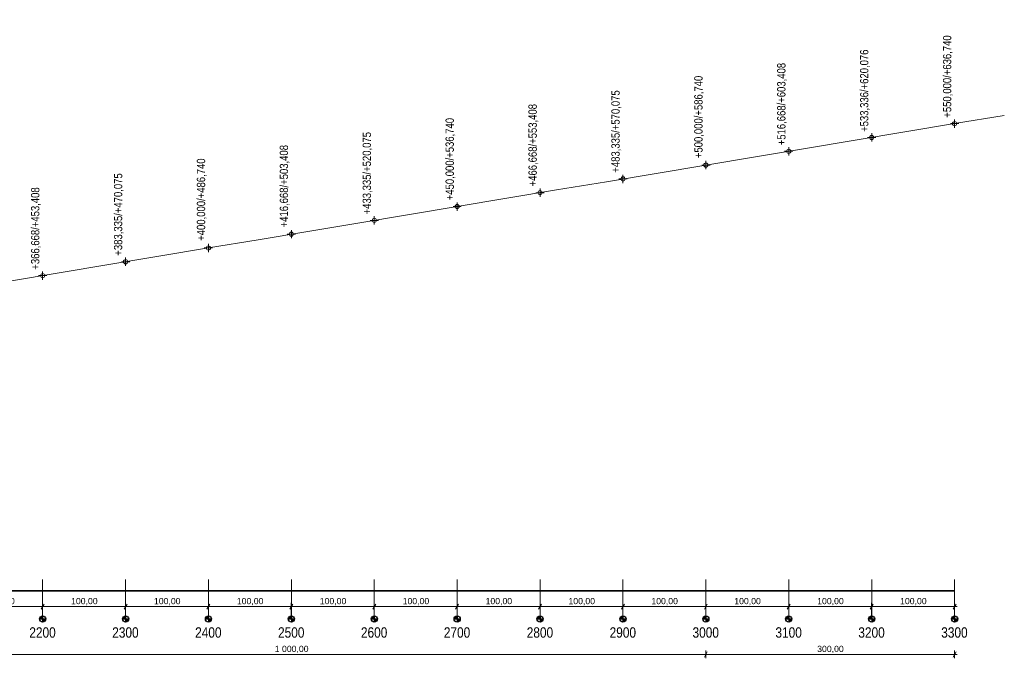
# Model space of a CAD drawing. Header units: metres. Extents: x -3374 to 8479, y -95 to 676.
# Tile 6 of 7: x 2191 to 3379, y -95 to 675. Entities that reach past the tile are written whole.
import ezdxf

# ---------------------------------------------------------------- set-up
doc = ezdxf.new("R2010")
doc.units = ezdxf.units.M
doc.header["$MEASUREMENT"] = 0
for name, color, linetype, lineweight in [('706-L Płaszczyzny podejścia 3D dla 3_3 km2', 4, 'Continuous', 20), ('727-L Wymiary opisy dla przekroju 1_50001', 7, 'Continuous', 13), ('727-L Wymiary opisy dla przekroju 1_500085', 1, 'Continuous', 25), ('730-L Profil terenu 2D223', 35, 'Continuous', 35)]:
    doc.layers.add(name, color=color, linetype=linetype, lineweight=lineweight)
doc.layers.add('727-L Wymiary opisy dla przekroju 1_5000', color=7, linetype='Continuous')
doc.styles.add('STYL_AUTOMATYCZNY_1', font='arial.ttf')
doc.styles.add('STYL_AUTOMATYCZNY_2', font='ARIALN.TTF')
doc.linetypes.add('Krawędź trawnika', pattern='A,0,[1,88_A.SC.03 Profile podejścia 1_50001.Shx,S=1.190476,R=0,X=0,Y=26.220759],-150,0', length=150)
doc.dimstyles.new('STYL_AUTOMATYCZNY__1', dxfattribs={"dimtxt": 7.5, "dimasz": 4.75, "dimexe": 0.18, "dimexo": 0.3, "dimgap": 0, "dimtad": 1, "dimtih": 1, "dimtoh": 1, "dimzin": 0, "dimdsep": 46, "dimtxsty": 'STYL_AUTOMATYCZNY_1', "dimblk": 'ARROWHEAD_2', "dimblk1": 'ARROWHEAD_2', "dimblk2": 'ARROWHEAD_2', "dimcen": 0.09, "dimclrd": 7, "dimclre": 7, "dimclrt": 1, "dimazin": 0, "dimtfac": 1, "dimtdec": 4, "dimtmove": 0, "dimatfit": 3, "dimfxl": 1, "dimtolj": 1, "dimtzin": 0, "dimarcsym": 0})
doc.dimstyles.new('STYL_AUTOMATYCZNY__2', dxfattribs={"dimtxt": 7.5, "dimasz": 4.75, "dimexe": 0.18, "dimexo": 0.0625, "dimgap": 0, "dimtad": 1, "dimtih": 1, "dimtoh": 1, "dimzin": 0, "dimdsep": 46, "dimtxsty": 'STYL_AUTOMATYCZNY_1', "dimblk": 'ARROWHEAD_2', "dimblk1": 'ARROWHEAD_2', "dimblk2": 'ARROWHEAD_2', "dimcen": 0.09, "dimse1": 1, "dimse2": 1, "dimclrd": 7, "dimclre": 7, "dimclrt": 1, "dimazin": 0, "dimtfac": 1, "dimtdec": 4, "dimtmove": 0, "dimatfit": 3, "dimfxl": 1, "dimtolj": 1, "dimtzin": 0, "dimarcsym": 0})

# ---------------------------------------------------------------- blocks, each defined once
blk = doc.blocks.new('*D57')
at = {"layer": '727-L Wymiary opisy dla przekroju 1_50001', "color": 7, "linetype": 'Continuous', "lineweight": 13}
for p, q in [((2120.8, -29.6), (2117.2, -35.8)), ((2119, -47.3), (2119, -28)), ((2119, -32.7), (2219, -32.7)), ((2220.8, -29.6), (2217.2, -35.8)), ((2219, -47.3), (2219, -28))]:
    blk.add_line(p, q, dxfattribs=at)
at = {"layer": '727-L Wymiary opisy dla przekroju 1_500085', "color": 1, "lineweight": 25, "insert": (2153.3, -31.2), "char_height": 7.5, "attachment_point": 7, "style": 'STYL_AUTOMATYCZNY_1'}
blk.add_mtext('\\A1;{\\pql;\\fArial|b0|i0|c238|p0;\\W1.000000;100,00}', dxfattribs=at)
blk = doc.blocks.new('ARROWHEAD_2')
at = {"color": 0, "linetype": 'Continuous', "lineweight": 0}
for p, q in [((0, 0), (-1, 0)), ((-0.38, -0.66), (0.38, 0.66))]:
    blk.add_line(p, q, dxfattribs=at)
blk = doc.blocks.new('*D58')
at = {"layer": '727-L Wymiary opisy dla przekroju 1_50001', "color": 7, "linetype": 'Continuous', "lineweight": 13}
for p, q in [((2220.8, -29.6), (2217.2, -35.8)), ((2219, -47.3), (2219, -28)), ((2219, -32.7), (2319, -32.7)), ((2320.8, -29.6), (2317.2, -35.8)), ((2319, -47.3), (2319, -28))]:
    blk.add_line(p, q, dxfattribs=at)
at = {"layer": '727-L Wymiary opisy dla przekroju 1_500085', "color": 1, "lineweight": 25, "insert": (2253.3, -31.2), "char_height": 7.5, "attachment_point": 7, "style": 'STYL_AUTOMATYCZNY_1'}
blk.add_mtext('\\A1;{\\pql;\\fArial|b0|i0|c238|p0;\\W1.000000;100,00}', dxfattribs=at)
blk = doc.blocks.new('*D59')
at = {"layer": '727-L Wymiary opisy dla przekroju 1_50001', "color": 7, "linetype": 'Continuous', "lineweight": 13}
for p, q in [((2320.8, -29.6), (2317.2, -35.8)), ((2319, -47.3), (2319, -28)), ((2319, -32.7), (2419, -32.7)), ((2420.8, -29.6), (2417.2, -35.8)), ((2419, -47.3), (2419, -28))]:
    blk.add_line(p, q, dxfattribs=at)
at = {"layer": '727-L Wymiary opisy dla przekroju 1_500085', "color": 1, "lineweight": 25, "insert": (2353.3, -31.2), "char_height": 7.5, "attachment_point": 7, "style": 'STYL_AUTOMATYCZNY_1'}
blk.add_mtext('\\A1;{\\pql;\\fArial|b0|i0|c238|p0;\\W1.000000;100,00}', dxfattribs=at)
blk = doc.blocks.new('*D60')
at = {"layer": '727-L Wymiary opisy dla przekroju 1_50001', "color": 7, "linetype": 'Continuous', "lineweight": 13}
for p, q in [((2420.8, -29.6), (2417.2, -35.8)), ((2419, -47.3), (2419, -28)), ((2419, -32.7), (2519, -32.7)), ((2520.8, -29.6), (2517.2, -35.8)), ((2519, -47.3), (2519, -28))]:
    blk.add_line(p, q, dxfattribs=at)
at = {"layer": '727-L Wymiary opisy dla przekroju 1_500085', "color": 1, "lineweight": 25, "insert": (2453.3, -31.2), "char_height": 7.5, "attachment_point": 7, "style": 'STYL_AUTOMATYCZNY_1'}
blk.add_mtext('\\A1;{\\pql;\\fArial|b0|i0|c238|p0;\\W1.000000;100,00}', dxfattribs=at)
blk = doc.blocks.new('*D61')
at = {"layer": '727-L Wymiary opisy dla przekroju 1_50001', "color": 7, "linetype": 'Continuous', "lineweight": 13}
for p, q in [((2520.8, -29.6), (2517.2, -35.8)), ((2519, -47.3), (2519, -28)), ((2519, -32.7), (2619, -32.7)), ((2620.8, -29.6), (2617.2, -35.8)), ((2619, -47.3), (2619, -28))]:
    blk.add_line(p, q, dxfattribs=at)
at = {"layer": '727-L Wymiary opisy dla przekroju 1_500085', "color": 1, "lineweight": 25, "insert": (2553.3, -31.2), "char_height": 7.5, "attachment_point": 7, "style": 'STYL_AUTOMATYCZNY_1'}
blk.add_mtext('\\A1;{\\pql;\\fArial|b0|i0|c238|p0;\\W1.000000;100,00}', dxfattribs=at)
blk = doc.blocks.new('*D62')
at = {"layer": '727-L Wymiary opisy dla przekroju 1_50001', "color": 7, "linetype": 'Continuous', "lineweight": 13}
for p, q in [((2620.8, -29.6), (2617.2, -35.8)), ((2619, -47.3), (2619, -28)), ((2619, -32.7), (2719, -32.7)), ((2720.8, -29.6), (2717.2, -35.8)), ((2719, -47.3), (2719, -28))]:
    blk.add_line(p, q, dxfattribs=at)
at = {"layer": '727-L Wymiary opisy dla przekroju 1_500085', "color": 1, "lineweight": 25, "insert": (2653.3, -31.2), "char_height": 7.5, "attachment_point": 7, "style": 'STYL_AUTOMATYCZNY_1'}
blk.add_mtext('\\A1;{\\pql;\\fArial|b0|i0|c238|p0;\\W1.000000;100,00}', dxfattribs=at)
blk = doc.blocks.new('*D63')
at = {"layer": '727-L Wymiary opisy dla przekroju 1_50001', "color": 7, "linetype": 'Continuous', "lineweight": 13}
for p, q in [((2720.8, -29.6), (2717.2, -35.8)), ((2719, -47.3), (2719, -28)), ((2719, -32.7), (2819, -32.7)), ((2820.8, -29.6), (2817.2, -35.8)), ((2819, -47.3), (2819, -28))]:
    blk.add_line(p, q, dxfattribs=at)
at = {"layer": '727-L Wymiary opisy dla przekroju 1_500085', "color": 1, "lineweight": 25, "insert": (2753.3, -31.2), "char_height": 7.5, "attachment_point": 7, "style": 'STYL_AUTOMATYCZNY_1'}
blk.add_mtext('\\A1;{\\pql;\\fArial|b0|i0|c238|p0;\\W1.000000;100,00}', dxfattribs=at)
blk = doc.blocks.new('*D64')
at = {"layer": '727-L Wymiary opisy dla przekroju 1_50001', "color": 7, "linetype": 'Continuous', "lineweight": 13}
for p, q in [((2820.8, -29.6), (2817.2, -35.8)), ((2819, -47.3), (2819, -28)), ((2819, -32.7), (2919, -32.7)), ((2920.8, -29.6), (2917.2, -35.8)), ((2919, -47.3), (2919, -28))]:
    blk.add_line(p, q, dxfattribs=at)
at = {"layer": '727-L Wymiary opisy dla przekroju 1_500085', "color": 1, "lineweight": 25, "insert": (2853.3, -31.2), "char_height": 7.5, "attachment_point": 7, "style": 'STYL_AUTOMATYCZNY_1'}
blk.add_mtext('\\A1;{\\pql;\\fArial|b0|i0|c238|p0;\\W1.000000;100,00}', dxfattribs=at)
blk = doc.blocks.new('*D65')
at = {"layer": '727-L Wymiary opisy dla przekroju 1_50001', "color": 7, "linetype": 'Continuous', "lineweight": 13}
for p, q in [((2920.8, -29.6), (2917.2, -35.8)), ((2919, -47.3), (2919, -28)), ((2919, -32.7), (3019, -32.7)), ((3020.8, -29.6), (3017.2, -35.8)), ((3019, -47.3), (3019, -28))]:
    blk.add_line(p, q, dxfattribs=at)
at = {"layer": '727-L Wymiary opisy dla przekroju 1_500085', "color": 1, "lineweight": 25, "insert": (2953.3, -31.2), "char_height": 7.5, "attachment_point": 7, "style": 'STYL_AUTOMATYCZNY_1'}
blk.add_mtext('\\A1;{\\pql;\\fArial|b0|i0|c238|p0;\\W1.000000;100,00}', dxfattribs=at)
blk = doc.blocks.new('*D66')
at = {"layer": '727-L Wymiary opisy dla przekroju 1_50001', "color": 7, "linetype": 'Continuous', "lineweight": 13}
for p, q in [((3020.8, -29.6), (3017.2, -35.8)), ((3019, -47.3), (3019, -28)), ((3019, -32.7), (3119, -32.7)), ((3120.8, -29.6), (3117.2, -35.8)), ((3119, -47.3), (3119, -28))]:
    blk.add_line(p, q, dxfattribs=at)
at = {"layer": '727-L Wymiary opisy dla przekroju 1_500085', "color": 1, "lineweight": 25, "insert": (3053.3, -31.2), "char_height": 7.5, "attachment_point": 7, "style": 'STYL_AUTOMATYCZNY_1'}
blk.add_mtext('\\A1;{\\pql;\\fArial|b0|i0|c238|p0;\\W1.000000;100,00}', dxfattribs=at)
blk = doc.blocks.new('*D67')
at = {"layer": '727-L Wymiary opisy dla przekroju 1_50001', "color": 7, "linetype": 'Continuous', "lineweight": 13}
for p, q in [((3120.8, -29.6), (3117.2, -35.8)), ((3119, -47.3), (3119, -28)), ((3119, -32.7), (3219, -32.7)), ((3220.8, -29.6), (3217.2, -35.8)), ((3219, -47.3), (3219, -28))]:
    blk.add_line(p, q, dxfattribs=at)
at = {"layer": '727-L Wymiary opisy dla przekroju 1_500085', "color": 1, "lineweight": 25, "insert": (3153.3, -31.2), "char_height": 7.5, "attachment_point": 7, "style": 'STYL_AUTOMATYCZNY_1'}
blk.add_mtext('\\A1;{\\pql;\\fArial|b0|i0|c238|p0;\\W1.000000;100,00}', dxfattribs=at)
blk = doc.blocks.new('*D68')
at = {"layer": '727-L Wymiary opisy dla przekroju 1_50001', "color": 7, "linetype": 'Continuous', "lineweight": 13}
for p, q in [((3220.8, -29.6), (3217.2, -35.8)), ((3219, -47.3), (3219, -28)), ((3219, -32.7), (3319, -32.7)), ((3317.2, -35.8), (3320.8, -29.6)), ((3319, -47.3), (3319, -28)), ((3319, -32.7), (3322.1, -32.7))]:
    blk.add_line(p, q, dxfattribs=at)
at = {"layer": '727-L Wymiary opisy dla przekroju 1_500085', "color": 1, "lineweight": 25, "insert": (3253.3, -31.2), "char_height": 7.5, "attachment_point": 7, "style": 'STYL_AUTOMATYCZNY_1'}
blk.add_mtext('\\A1;{\\pql;\\fArial|b0|i0|c238|p0;\\W1.000000;100,00}', dxfattribs=at)
blk = doc.blocks.new('*D71')
at = {"layer": '727-L Wymiary opisy dla przekroju 1_50001', "color": 7, "linetype": 'Continuous', "lineweight": 13}
for p, q in [((2020.8, -87.3), (2017.2, -93.6)), ((2019, -95.1), (2019, -85.7)), ((2019, -90.4), (3019, -90.4)), ((3020.8, -87.3), (3017.2, -93.6)), ((3019, -95.1), (3019, -85.7))]:
    blk.add_line(p, q, dxfattribs=at)
at = {"layer": '727-L Wymiary opisy dla przekroju 1_500085', "color": 1, "lineweight": 25, "insert": (2499, -88.9), "char_height": 7.5, "attachment_point": 7, "style": 'STYL_AUTOMATYCZNY_1'}
blk.add_mtext('\\A1;{\\pql;\\fArial|b0|i0|c238|p0;\\W1.000000;1\xa0000,00}', dxfattribs=at)
blk = doc.blocks.new('*D72')
at = {"layer": '727-L Wymiary opisy dla przekroju 1_50001', "color": 7, "linetype": 'Continuous', "lineweight": 13}
for p, q in [((3020.8, -87.3), (3017.2, -93.6)), ((3019, -95.1), (3019, -85.7)), ((3019, -90.4), (3319, -90.4)), ((3317.2, -93.6), (3320.8, -87.3)), ((3319, -95.1), (3319, -85.7)), ((3319, -90.4), (3322.1, -90.4))]:
    blk.add_line(p, q, dxfattribs=at)
at = {"layer": '727-L Wymiary opisy dla przekroju 1_500085', "color": 1, "lineweight": 25, "insert": (3153.3, -88.9), "char_height": 7.5, "attachment_point": 7, "style": 'STYL_AUTOMATYCZNY_1'}
blk.add_mtext('\\A1;{\\pql;\\fArial|b0|i0|c238|p0;\\W1.000000;300,00}', dxfattribs=at)

msp = doc.modelspace()

# ---------------------------------------------------------------- hatches: boundary and pattern name
at = {"layer": '727-L Wymiary opisy dla przekroju 1_500085', "linetype": 'Continuous', "lineweight": 25}
for points in [[(2219.045, -47.622), (2219.045, -43.872), (2217.61, -44.158), (2216.394, -44.971), (2215.581, -46.187), (2215.295, -47.622)], [(2319.045, -47.622), (2319.045, -43.872), (2317.61, -44.158), (2316.394, -44.971), (2315.581, -46.187), (2315.295, -47.622)], [(2419.045, -47.622), (2419.045, -43.872), (2417.61, -44.158), (2416.394, -44.971), (2415.581, -46.187), (2415.295, -47.622)], [(2519.045, -47.622), (2519.045, -43.872), (2517.61, -44.158), (2516.394, -44.971), (2515.581, -46.187), (2515.295, -47.622)], [(2619.045, -47.622), (2619.045, -43.872), (2617.61, -44.158), (2616.394, -44.971), (2615.581, -46.187), (2615.295, -47.622)], [(2719.045, -47.622), (2719.045, -43.872), (2717.61, -44.158), (2716.394, -44.971), (2715.581, -46.187), (2715.295, -47.622)], [(2819.045, -47.622), (2819.045, -43.872), (2817.61, -44.158), (2816.394, -44.971), (2815.581, -46.187), (2815.295, -47.622)], [(2919.045, -47.622), (2919.045, -43.872), (2917.61, -44.158), (2916.394, -44.971), (2915.581, -46.187), (2915.295, -47.622)], [(3019.045, -47.622), (3019.045, -43.872), (3017.61, -44.158), (3016.394, -44.971), (3015.581, -46.187), (3015.295, -47.622)], [(3119.045, -47.622), (3119.045, -43.872), (3117.61, -44.158), (3116.394, -44.971), (3115.581, -46.187), (3115.295, -47.622)], [(3219.045, -47.622), (3219.045, -43.872), (3217.61, -44.158), (3216.394, -44.971), (3215.581, -46.187), (3215.295, -47.622)], [(3319.045, -47.622), (3319.045, -43.872), (3317.61, -44.158), (3316.394, -44.971), (3315.581, -46.187), (3315.295, -47.622)], [(2219.045, -47.622), (2219.045, -51.372), (2220.48, -51.087), (2221.697, -50.274), (2222.51, -49.057), (2222.795, -47.622)], [(2319.045, -47.622), (2319.045, -51.372), (2320.48, -51.087), (2321.697, -50.274), (2322.51, -49.057), (2322.795, -47.622)], [(2419.045, -47.622), (2419.045, -51.372), (2420.48, -51.087), (2421.697, -50.274), (2422.51, -49.057), (2422.795, -47.622)], [(2519.045, -47.622), (2519.045, -51.372), (2520.48, -51.087), (2521.697, -50.274), (2522.51, -49.057), (2522.795, -47.622)], [(2619.045, -47.622), (2619.045, -51.372), (2620.48, -51.087), (2621.697, -50.274), (2622.51, -49.057), (2622.795, -47.622)], [(2719.045, -47.622), (2719.045, -51.372), (2720.48, -51.087), (2721.697, -50.274), (2722.51, -49.057), (2722.795, -47.622)], [(2819.045, -47.622), (2819.045, -51.372), (2820.48, -51.087), (2821.697, -50.274), (2822.51, -49.057), (2822.795, -47.622)], [(2919.045, -47.622), (2919.045, -51.372), (2920.48, -51.087), (2921.697, -50.274), (2922.51, -49.057), (2922.795, -47.622)], [(3019.045, -47.622), (3019.045, -51.372), (3020.48, -51.087), (3021.697, -50.274), (3022.51, -49.057), (3022.795, -47.622)], [(3119.045, -47.622), (3119.045, -51.372), (3120.48, -51.087), (3121.697, -50.274), (3122.51, -49.057), (3122.795, -47.622)], [(3219.045, -47.622), (3219.045, -51.372), (3220.48, -51.087), (3221.697, -50.274), (3222.51, -49.057), (3222.795, -47.622)], [(3319.045, -47.622), (3319.045, -51.372), (3320.48, -51.087), (3321.697, -50.274), (3322.51, -49.057), (3322.795, -47.622)]]:
    msp.add_hatch(color=1, dxfattribs=at).paths.add_polyline_path(points)

# ---------------------------------------------------------------- linework, layer by layer
at = {"layer": '706-L Płaszczyzny podejścia 3D dla 3_3 km2', "color": 4, "linetype": 'Continuous', "lineweight": 20}
for p, q in [((3319.032, 550), (3379.032, 560)), ((3259.032, 540), (3319.032, 550)), ((3199.032, 530), (3259.032, 540)), ((3139.032, 520), (3199.032, 530)), ((3079.034, 510), (3139.034, 520)), ((2959.034, 490), (3019.034, 500)), ((3019.034, 500), (3079.034, 510)), ((2899.034, 480), (2959.034, 490)), ((2839.034, 470), (2899.034, 480)), ((2779.034, 460), (2839.034, 470)), ((2719.034, 450), (2779.034, 460)), ((2599.037, 430), (2659.037, 440)), ((2659.034, 440), (2719.034, 450)), ((2539.037, 420), (2599.037, 430)), ((2479.037, 410), (2539.037, 420)), ((2419.037, 400), (2479.037, 410)), ((2359.037, 390), (2419.037, 400)), ((2299.037, 380), (2359.037, 390)), ((2179.04, 360), (2239.04, 370)), ((2239.04, 370), (2299.04, 380))]:
    msp.add_line(p, q, dxfattribs=at)
at = {"layer": '727-L Wymiary opisy dla przekroju 1_50001', "color": 7, "linetype": 'Continuous', "lineweight": 13}
for p, q in [((3314.032, 550), (3324.032, 550)), ((3319.032, 545), (3319.032, 555)), ((3219.045, 528.336), (3219.045, 538.336)), ((3214.045, 533.336), (3224.045, 533.336)), ((3114.045, 516.668), (3124.045, 516.668)), ((3119.045, 511.668), (3119.045, 521.668)), ((3014.034, 500), (3024.034, 500)), ((3019.034, 495), (3019.034, 505)), ((2919.045, 478.335), (2919.045, 488.335)), ((2914.045, 483.335), (2924.045, 483.335)), ((2814.045, 466.668), (2824.045, 466.668)), ((2819.045, 461.668), (2819.045, 471.668)), ((2719.034, 445), (2719.034, 455)), ((2714.034, 450), (2724.034, 450)), ((2614.045, 433.335), (2624.045, 433.335)), ((2619.045, 428.335), (2619.045, 438.335)), ((2514.045, 416.668), (2524.045, 416.668)), ((2519.045, 411.668), (2519.045, 421.668)), ((2419.037, 395), (2419.037, 405)), ((2414.037, 400), (2424.037, 400)), ((2314.045, 383.335), (2324.045, 383.335)), ((2319.045, 378.335), (2319.045, 388.335)), ((2219.045, 361.668), (2219.045, 371.668)), ((2214.045, 366.668), (2224.045, 366.668)), ((2219.045, 0), (2219.045, -47.622)), ((2319.045, 0), (2319.045, -47.622)), ((2419.045, 0), (2419.045, -47.622)), ((2519.045, 0), (2519.045, -47.622)), ((2619.045, 0), (2619.045, -47.622)), ((2719.045, 0), (2719.045, -47.622)), ((2819.045, 0), (2819.045, -47.622)), ((2919.045, 0), (2919.045, -47.622)), ((3019.045, 0), (3019.045, -47.622)), ((3119.045, 0), (3119.045, -47.622)), ((3219.045, 0), (3219.045, -47.622)), ((3319.045, 0), (3319.045, -47.622))]:
    msp.add_line(p, q, dxfattribs=at)
for centre in [(3319.032, 550), (3219.045, 533.336), (3119.045, 516.668), (3019.034, 500), (2919.045, 483.335), (2819.045, 466.668), (2719.034, 450), (2619.045, 433.335), (2519.045, 416.668), (2419.037, 400), (2319.045, 383.335), (2219.045, 366.668)]:
    msp.add_circle(centre, 2.5, dxfattribs=at)
at = {"layer": '727-L Wymiary opisy dla przekroju 1_500085', "color": 1, "linetype": 'Continuous', "lineweight": 25}
for p, q in [((2219.045, -43.872), (2219.045, -51.372)), ((2319.045, -43.872), (2319.045, -51.372)), ((2419.045, -43.872), (2419.045, -51.372)), ((2519.045, -43.872), (2519.045, -51.372)), ((2619.045, -43.872), (2619.045, -51.372)), ((2719.045, -43.872), (2719.045, -51.372)), ((2819.045, -43.872), (2819.045, -51.372)), ((2919.045, -43.872), (2919.045, -51.372)), ((3019.045, -43.872), (3019.045, -51.372)), ((3119.045, -43.872), (3119.045, -51.372)), ((3219.045, -43.872), (3219.045, -51.372)), ((3319.045, -43.872), (3319.045, -51.372)), ((2215.295, -47.622), (2222.795, -47.622)), ((2315.295, -47.622), (2322.795, -47.622)), ((2415.295, -47.622), (2422.795, -47.622)), ((2515.295, -47.622), (2522.795, -47.622)), ((2615.295, -47.622), (2622.795, -47.622)), ((2715.295, -47.622), (2722.795, -47.622)), ((2815.295, -47.622), (2822.795, -47.622)), ((2915.295, -47.622), (2922.795, -47.622)), ((3015.295, -47.622), (3022.795, -47.622)), ((3115.295, -47.622), (3122.795, -47.622)), ((3215.295, -47.622), (3222.795, -47.622)), ((3315.295, -47.622), (3322.795, -47.622))]:
    msp.add_line(p, q, dxfattribs=at)
for centre in [(2219.045, -47.622), (2319.045, -47.622), (2419.045, -47.622), (2519.045, -47.622), (2619.045, -47.622), (2719.045, -47.622), (2819.045, -47.622), (2919.045, -47.622), (3019.045, -47.622), (3119.045, -47.622), (3219.045, -47.622), (3319.045, -47.622)]:
    msp.add_circle(centre, 3.75, dxfattribs=at)
at = {"layer": '730-L Profil terenu 2D223', "color": 35, "linetype": 'Krawędź trawnika', "lineweight": 35}
msp.add_lwpolyline([(3319.045, -13.861), (1019.045, -13.861)], dxfattribs=at)

# ---------------------------------------------------------------- texts
at = {"layer": '727-L Wymiary opisy dla przekroju 1_50001', "color": 7, "linetype": 'Continuous', "lineweight": 13, "char_height": 12.5, "attachment_point": 1, "style": 'STYL_AUTOMATYCZNY_2'}
for s, insert in [('\\A1;{\\pql;\\fArial Narrow|b0|i0|c238|p0;\\W1.000000;2\\fArial Narrow|b0|i0|c238|p0;\\W1.000000;2\\fArial Narrow|b0|i0|c238|p0;\\W1.000000;00}', (2202.949, -57.704)), ('\\A1;{\\pql;\\fArial Narrow|b0|i0|c238|p0;\\W1.000000;2\\fArial Narrow|b0|i0|c238|p0;\\W1.000000;3\\fArial Narrow|b0|i0|c238|p0;\\W1.000000;00}', (2302.949, -57.704)), ('\\A1;{\\pql;\\fArial Narrow|b0|i0|c238|p0;\\W1.000000;2\\fArial Narrow|b0|i0|c238|p0;\\W1.000000;4\\fArial Narrow|b0|i0|c238|p0;\\W1.000000;00}', (2402.949, -57.704)), ('\\A1;{\\pql;\\fArial Narrow|b0|i0|c238|p0;\\W1.000000;2\\fArial Narrow|b0|i0|c238|p0;\\W1.000000;5\\fArial Narrow|b0|i0|c238|p0;\\W1.000000;00}', (2502.949, -57.704)), ('\\A1;{\\pql;\\fArial Narrow|b0|i0|c238|p0;\\W1.000000;2\\fArial Narrow|b0|i0|c238|p0;\\W1.000000;6\\fArial Narrow|b0|i0|c238|p0;\\W1.000000;00}', (2602.949, -57.704)), ('\\A1;{\\pql;\\fArial Narrow|b0|i0|c238|p0;\\W1.000000;2\\fArial Narrow|b0|i0|c238|p0;\\W1.000000;7\\fArial Narrow|b0|i0|c238|p0;\\W1.000000;00}', (2702.949, -57.704)), ('\\A1;{\\pql;\\fArial Narrow|b0|i0|c238|p0;\\W1.000000;2\\fArial Narrow|b0|i0|c238|p0;\\W1.000000;8\\fArial Narrow|b0|i0|c238|p0;\\W1.000000;00}', (2802.949, -57.704)), ('\\A1;{\\pql;\\fArial Narrow|b0|i0|c238|p0;\\W1.000000;2\\fArial Narrow|b0|i0|c238|p0;\\W1.000000;9\\fArial Narrow|b0|i0|c238|p0;\\W1.000000;00}', (2902.949, -57.704)), ('\\A1;{\\pql;\\fArial Narrow|b0|i0|c238|p0;\\W1.000000;3\\fArial Narrow|b0|i0|c238|p0;\\W1.000000;000}', (3002.949, -57.704)), ('\\A1;{\\pql;\\fArial Narrow|b0|i0|c238|p0;\\W1.000000;3\\fArial Narrow|b0|i0|c238|p0;\\W1.000000;1\\fArial Narrow|b0|i0|c238|p0;\\W1.000000;00}', (3102.949, -57.704)), ('\\A1;{\\pql;\\fArial Narrow|b0|i0|c238|p0;\\W1.000000;3\\fArial Narrow|b0|i0|c238|p0;\\W1.000000;2\\fArial Narrow|b0|i0|c238|p0;\\W1.000000;00}', (3202.949, -57.704)), ('\\A1;{\\pql;\\fArial Narrow|b0|i0|c238|p0;\\W1.000000;3\\fArial Narrow|b0|i0|c238|p0;\\W1.000000;3\\fArial Narrow|b0|i0|c238|p0;\\W1.000000;00}', (3302.949, -57.704))]:
    msp.add_mtext(s, dxfattribs=dict(at, insert=insert))
at = {"layer": '727-L Wymiary opisy dla przekroju 1_500085', "color": 1, "lineweight": 25, "char_height": 10, "attachment_point": 7, "rotation": 90, "style": 'STYL_AUTOMATYCZNY_2'}
for s, insert in [('\\A1;{\\pql;\\fArial Narrow|b0|i0|c238|p0;\\W1.000000;+550,000/+636,740}', (3316.903, 557.184)), ('\\A1;{\\pql;\\fArial Narrow|b0|i0|c238|p0;\\W1.000000;+533,336/+620,076}', (3216.903, 540.045)), ('\\A1;{\\pql;\\fArial Narrow|b0|i0|c238|p0;\\W1.000000;+516,668/+603,408}', (3116.903, 523.92)), ('\\A1;{\\pql;\\fArial Narrow|b0|i0|c238|p0;\\W1.000000;+500,000/+586,740}', (3016.903, 508.409)), ('\\A1;{\\pql;\\fArial Narrow|b0|i0|c238|p0;\\W1.000000;+483,335/+570,075}', (2916.903, 490.856)), ('\\A1;{\\pql;\\fArial Narrow|b0|i0|c238|p0;\\W1.000000;+466,668/+553,408}', (2816.903, 474.322)), ('\\A1;{\\pql;\\fArial Narrow|b0|i0|c238|p0;\\W1.000000;+450,000/+536,740}', (2716.903, 457.532)), ('\\A1;{\\pql;\\fArial Narrow|b0|i0|c238|p0;\\W1.000000;+433,335/+520,075}', (2616.903, 440.523)), ('\\A1;{\\pql;\\fArial Narrow|b0|i0|c238|p0;\\W1.000000;+416,668/+503,408}', (2516.903, 424.864)), ('\\A1;{\\pql;\\fArial Narrow|b0|i0|c238|p0;\\W1.000000;+400,000/+486,740}', (2416.903, 408.639)), ('\\A1;{\\pql;\\fArial Narrow|b0|i0|c238|p0;\\W1.000000;+383,335/+470,075}', (2316.903, 390.734)), ('\\A1;{\\pql;\\fArial Narrow|b0|i0|c238|p0;\\W1.000000;+366,668/+453,408}', (2216.903, 373.793))]:
    msp.add_mtext(s, dxfattribs=dict(at, insert=insert))

# ---------------------------------------------------------------- dimensions: what is measured, and where the dimension line sits
at = {"layer": '727-L Wymiary opisy dla przekroju 1_5000', "color": 7, "linetype": 'Continuous', "lineweight": 13}
for base, p1, p2, dimstyle, picture, middle in [((2219.045, -32.711), (2119.045, -47.622), (2219.045, -47.622), 'STYL_AUTOMATYCZNY__1', '*D57', (2168.733, -27.461)), ((2319.045, -32.711), (2219.045, -47.622), (2319.045, -47.622), 'STYL_AUTOMATYCZNY__1', '*D58', (2268.733, -27.461)), ((2419.045, -32.711), (2319.045, -47.622), (2419.045, -47.622), 'STYL_AUTOMATYCZNY__1', '*D59', (2368.733, -27.461)), ((2519.045, -32.711), (2419.045, -47.622), (2519.045, -47.622), 'STYL_AUTOMATYCZNY__1', '*D60', (2468.733, -27.461)), ((2619.045, -32.711), (2519.045, -47.622), (2619.045, -47.622), 'STYL_AUTOMATYCZNY__1', '*D61', (2568.733, -27.461)), ((2719.045, -32.711), (2619.045, -47.622), (2719.045, -47.622), 'STYL_AUTOMATYCZNY__1', '*D62', (2668.733, -27.461)), ((2819.045, -32.711), (2719.045, -47.622), (2819.045, -47.622), 'STYL_AUTOMATYCZNY__1', '*D63', (2768.733, -27.461)), ((2919.045, -32.711), (2819.045, -47.622), (2919.045, -47.622), 'STYL_AUTOMATYCZNY__1', '*D64', (2868.733, -27.461)), ((3019.045, -32.711), (2919.045, -47.622), (3019.045, -47.622), 'STYL_AUTOMATYCZNY__1', '*D65', (2968.733, -27.461)), ((3119.045, -32.711), (3019.045, -47.622), (3119.045, -47.622), 'STYL_AUTOMATYCZNY__1', '*D66', (3068.733, -27.461)), ((3219.045, -32.711), (3119.045, -47.622), (3219.045, -47.622), 'STYL_AUTOMATYCZNY__1', '*D67', (3168.733, -27.461)), ((3319.045, -32.711), (3219.045, -47.622), (3319.045, -47.622), 'STYL_AUTOMATYCZNY__1', '*D68', (3268.733, -27.461)), ((3019.045, -90.435), (2019.045, -47.622), (3019.045, -47.622), 'STYL_AUTOMATYCZNY__2', '*D71', (2518.748, -85.185)), ((3319.045, -90.435), (3019.045, -47.622), (3319.045, -47.622), 'STYL_AUTOMATYCZNY__2', '*D72', (3168.733, -85.185))]:
    dim = msp.add_linear_dim(base=base, p1=p1, p2=p2, dimstyle=dimstyle, dxfattribs=at)
    dim.commit()
    dim.dimension.update_dxf_attribs({"geometry": picture, "text_midpoint": middle, "dimtype": 160})

doc.saveas('drawing.dxf')
